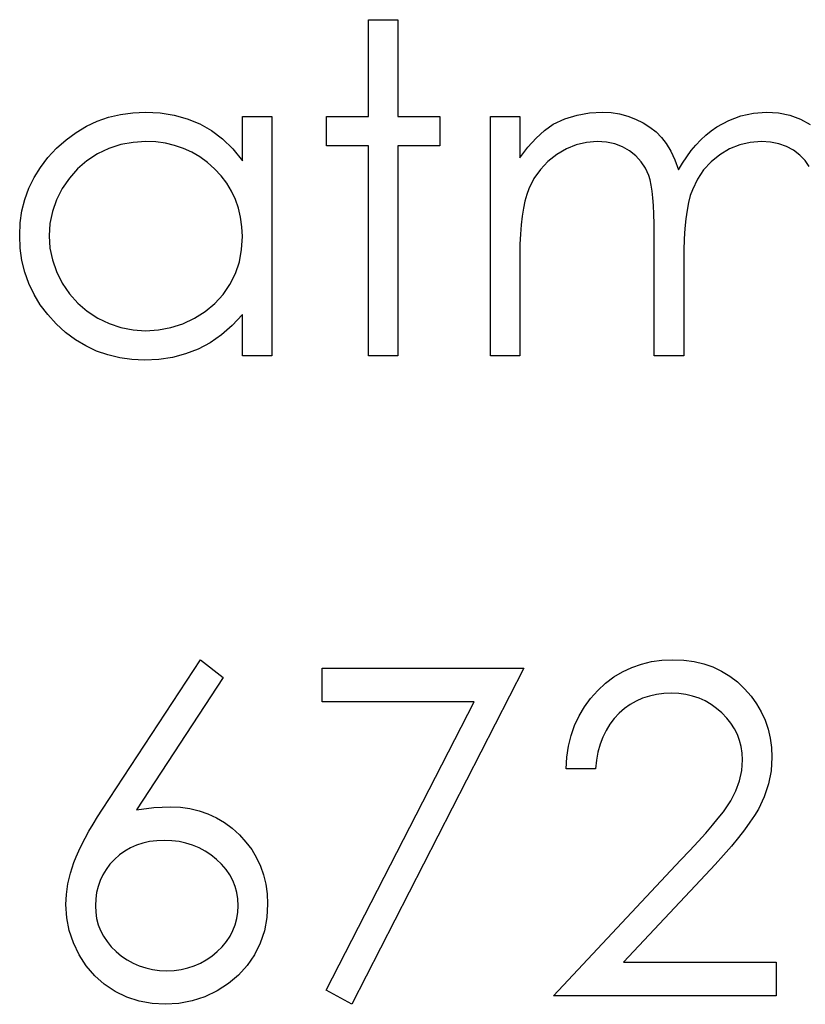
# Model space of a CAD drawing. Header units: inches. Extents: x 1687 to 2505, y -239 to -56.
# Tile 218 of 256: x 1859.006 to 1859.336, y -89.509 to -89.095. Entities that reach past the tile are written whole.
import ezdxf

# ---------------------------------------------------------------- set-up
doc = ezdxf.new("R2010")
doc.units = ezdxf.units.IN
doc.header["$LTSCALE"] = 0.5
doc.header["$MEASUREMENT"] = 0

msp = doc.modelspace()

# ---------------------------------------------------------------- linework, layer by layer
at = {"color": 7, "linetype": 'Continuous'}
for p, q in [((1859.15274, -89.09502), (1859.1651, -89.09502)), ((1859.15274, -89.13565), (1859.15274, -89.09502)), ((1859.1651, -89.09502), (1859.1651, -89.13565)), ((1859.04351, -89.13601), (1859.04848, -89.13482)), ((1859.04848, -89.13482), (1859.05364, -89.13413)), ((1859.05364, -89.13413), (1859.059, -89.13388)), ((1859.059, -89.13388), (1859.06515, -89.13419)), ((1859.06515, -89.13419), (1859.07101, -89.1351)), ((1859.07101, -89.1351), (1859.07655, -89.13664)), ((1859.2353, -89.13675), (1859.24043, -89.13515)), ((1859.24043, -89.13515), (1859.24568, -89.13422)), ((1859.24568, -89.13422), (1859.25106, -89.13388)), ((1859.25106, -89.13388), (1859.2547, -89.13408)), ((1859.2547, -89.13408), (1859.25824, -89.1346)), ((1859.25824, -89.1346), (1859.26169, -89.13551)), ((1859.30414, -89.13739), (1859.30928, -89.13543)), ((1859.30928, -89.13543), (1859.31455, -89.13427)), ((1859.31455, -89.13427), (1859.32004, -89.13388)), ((1859.32004, -89.13388), (1859.32509, -89.13422)), ((1859.32509, -89.13422), (1859.32984, -89.13518)), ((1859.32984, -89.13518), (1859.33428, -89.13684)), ((1859.03415, -89.13982), (1859.03874, -89.13769)), ((1859.03874, -89.13769), (1859.04351, -89.13601)), ((1859.07655, -89.13664), (1859.0818, -89.13877)), ((1859.0818, -89.13877), (1859.08674, -89.14156)), ((1859.09974, -89.15428), (1859.09974, -89.13565)), ((1859.09974, -89.13565), (1859.11211, -89.13565)), ((1859.11211, -89.13565), (1859.11211, -89.23635)), ((1859.13507, -89.14802), (1859.13507, -89.13565)), ((1859.13507, -89.13565), (1859.15274, -89.13565)), ((1859.1651, -89.13565), (1859.18277, -89.13565)), ((1859.18277, -89.13565), (1859.18277, -89.14802)), ((1859.20397, -89.13565), (1859.21634, -89.13565)), ((1859.20397, -89.23635), (1859.20397, -89.13565)), ((1859.21634, -89.13565), (1859.21634, -89.15315)), ((1859.22674, -89.14156), (1859.2303, -89.13899)), ((1859.2303, -89.13899), (1859.2353, -89.13675)), ((1859.26169, -89.13551), (1859.26503, -89.13678)), ((1859.26503, -89.13678), (1859.2682, -89.13836)), ((1859.2682, -89.13836), (1859.27105, -89.14015)), ((1859.29923, -89.14009), (1859.30414, -89.13739)), ((1859.33428, -89.13684), (1859.33843, -89.13913)), ((1859.0256, -89.14553), (1859.02979, -89.14244)), ((1859.02979, -89.14244), (1859.03415, -89.13982)), ((1859.08674, -89.14156), (1859.0914, -89.14509)), ((1859.22324, -89.14476), (1859.22674, -89.14156)), ((1859.27105, -89.14015), (1859.27361, -89.14219)), ((1859.27361, -89.14219), (1859.27585, -89.14448)), ((1859.29244, -89.14553), (1859.29459, -89.14355)), ((1859.29459, -89.14355), (1859.29685, -89.14172)), ((1859.29685, -89.14172), (1859.29923, -89.14009)), ((1859.02162, -89.14909), (1859.0256, -89.14553)), ((1859.04856, -89.14755), (1859.0436, -89.14918)), ((1859.05375, -89.14658), (1859.04856, -89.14755)), ((1859.05916, -89.14625), (1859.05375, -89.14658)), ((1859.06336, -89.14642), (1859.05916, -89.14625)), ((1859.06739, -89.14697), (1859.06336, -89.14642)), ((1859.07125, -89.14785), (1859.06739, -89.14697)), ((1859.07495, -89.14912), (1859.07125, -89.14785)), ((1859.0914, -89.14509), (1859.09571, -89.14931)), ((1859.21976, -89.14862), (1859.22324, -89.14476)), ((1859.2401, -89.1476), (1859.23591, -89.14929)), ((1859.24444, -89.14658), (1859.2401, -89.1476)), ((1859.24891, -89.14625), (1859.24444, -89.14658)), ((1859.25272, -89.1465), (1859.24891, -89.14625)), ((1859.25625, -89.14722), (1859.25272, -89.1465)), ((1859.25954, -89.14846), (1859.25625, -89.14722)), ((1859.27585, -89.14448), (1859.27786, -89.14713)), ((1859.27786, -89.14713), (1859.27977, -89.15031)), ((1859.28841, -89.15006), (1859.29037, -89.14771)), ((1859.29037, -89.14771), (1859.29244, -89.14553)), ((1859.30878, -89.14763), (1859.3045, -89.14934)), ((1859.31322, -89.14658), (1859.30878, -89.14763)), ((1859.31789, -89.14625), (1859.31322, -89.14658)), ((1859.3217, -89.14647), (1859.31789, -89.14625)), ((1859.3252, -89.14716), (1859.3217, -89.14647)), ((1859.32846, -89.14832), (1859.3252, -89.14716)), ((1859.01798, -89.15299), (1859.02162, -89.14909)), ((1859.03882, -89.15144), (1859.0344, -89.15428)), ((1859.0436, -89.14918), (1859.03882, -89.15144)), ((1859.07846, -89.15072), (1859.07495, -89.14912)), ((1859.08183, -89.15268), (1859.07846, -89.15072)), ((1859.09571, -89.14931), (1859.09974, -89.15428)), ((1859.15274, -89.14802), (1859.13507, -89.14802)), ((1859.15274, -89.23635), (1859.15274, -89.14802)), ((1859.18277, -89.14802), (1859.1651, -89.14802)), ((1859.1651, -89.14802), (1859.1651, -89.23635)), ((1859.21634, -89.15315), (1859.21976, -89.14862)), ((1859.23188, -89.15163), (1859.22818, -89.15456)), ((1859.23591, -89.14929), (1859.23188, -89.15163)), ((1859.26252, -89.15017), (1859.25954, -89.14846)), ((1859.26517, -89.15227), (1859.26252, -89.15017)), ((1859.27977, -89.15031), (1859.28151, -89.15398)), ((1859.28653, -89.1526), (1859.28841, -89.15006)), ((1859.30044, -89.15177), (1859.29674, -89.15475)), ((1859.3045, -89.14934), (1859.30044, -89.15177)), ((1859.33141, -89.14992), (1859.32846, -89.14832)), ((1859.33404, -89.15191), (1859.33141, -89.14992)), ((1859.33624, -89.15417), (1859.33404, -89.15191)), ((1859.01483, -89.1571), (1859.01798, -89.15299)), ((1859.0344, -89.15428), (1859.03046, -89.15768)), ((1859.085, -89.15503), (1859.08183, -89.15268)), ((1859.08801, -89.15771), (1859.085, -89.15503)), ((1859.22818, -89.15456), (1859.22498, -89.15795)), ((1859.2674, -89.1547), (1859.26517, -89.15227)), ((1859.2692, -89.15746), (1859.2674, -89.1547)), ((1859.28151, -89.15398), (1859.28311, -89.1582)), ((1859.28311, -89.1582), (1859.28476, -89.1553)), ((1859.28476, -89.1553), (1859.28653, -89.1526)), ((1859.29674, -89.15475), (1859.2936, -89.1582)), ((1859.33804, -89.15677), (1859.33624, -89.15417)), ((1859.01218, -89.16138), (1859.01483, -89.1571)), ((1859.03046, -89.15768), (1859.02698, -89.16157)), ((1859.09077, -89.16066), (1859.08801, -89.15771)), ((1859.22498, -89.15795), (1859.2223, -89.16179)), ((1859.27055, -89.16055), (1859.2692, -89.15746)), ((1859.2936, -89.1582), (1859.29098, -89.16212)), ((1859.01, -89.16585), (1859.01218, -89.16138)), ((1859.02698, -89.16157), (1859.02397, -89.16601)), ((1859.09314, -89.16378), (1859.09077, -89.16066)), ((1859.09516, -89.16709), (1859.09314, -89.16378)), ((1859.2223, -89.16179), (1859.22015, -89.16612)), ((1859.2711, -89.16234), (1859.27055, -89.16055)), ((1859.27157, -89.16452), (1859.2711, -89.16234)), ((1859.29098, -89.16212), (1859.28888, -89.16648)), ((1859.00829, -89.17054), (1859.01, -89.16585)), ((1859.02397, -89.16601), (1859.02157, -89.17076)), ((1859.09681, -89.17057), (1859.09516, -89.16709)), ((1859.21926, -89.16855), (1859.21849, -89.17126)), ((1859.22015, -89.16612), (1859.21926, -89.16855)), ((1859.27196, -89.16704), (1859.27157, -89.16452)), ((1859.27229, -89.16993), (1859.27196, -89.16704)), ((1859.28888, -89.16648), (1859.28802, -89.16897)), ((1859.00708, -89.1754), (1859.00829, -89.17054)), ((1859.02157, -89.17076), (1859.01986, -89.17568)), ((1859.09808, -89.17421), (1859.09681, -89.17057)), ((1859.21849, -89.17126), (1859.21783, -89.1743)), ((1859.27254, -89.17319), (1859.27229, -89.16993)), ((1859.28728, -89.17184), (1859.28667, -89.1751)), ((1859.28802, -89.16897), (1859.28728, -89.17184)), ((1859.00636, -89.18048), (1859.00708, -89.1754)), ((1859.01986, -89.17568), (1859.01881, -89.1807)), ((1859.09899, -89.17805), (1859.09808, -89.17421)), ((1859.21783, -89.1743), (1859.2173, -89.17764)), ((1859.27273, -89.17681), (1859.27254, -89.17319)), ((1859.27284, -89.18081), (1859.27273, -89.17681)), ((1859.28667, -89.1751), (1859.28614, -89.17874)), ((1859.00611, -89.18572), (1859.00636, -89.18048)), ((1859.01881, -89.1807), (1859.01848, -89.18586)), ((1859.09955, -89.18205), (1859.09899, -89.17805)), ((1859.2173, -89.17764), (1859.21686, -89.18125)), ((1859.27287, -89.18514), (1859.27284, -89.18081)), ((1859.28614, -89.17874), (1859.28576, -89.18277)), ((1859.09974, -89.18622), (1859.09955, -89.18205)), ((1859.21686, -89.18125), (1859.21658, -89.1852)), ((1859.28576, -89.18277), (1859.28545, -89.18719)), ((1859.00636, -89.19108), (1859.00611, -89.18572)), ((1859.01848, -89.18586), (1859.01884, -89.191)), ((1859.09941, -89.19169), (1859.09974, -89.18622)), ((1859.21658, -89.1852), (1859.21639, -89.18942)), ((1859.27287, -89.23635), (1859.27287, -89.18514)), ((1859.28545, -89.18719), (1859.28529, -89.19199)), ((1859.00708, -89.19624), (1859.00636, -89.19108)), ((1859.01884, -89.191), (1859.01986, -89.19602)), ((1859.09844, -89.19685), (1859.09941, -89.19169)), ((1859.21639, -89.18942), (1859.21634, -89.19398)), ((1859.28529, -89.19199), (1859.28523, -89.19718)), ((1859.00826, -89.20118), (1859.00708, -89.19624)), ((1859.01986, -89.19602), (1859.0216, -89.20093)), ((1859.09679, -89.20176), (1859.09844, -89.19685)), ((1859.21634, -89.19398), (1859.21634, -89.23635)), ((1859.28523, -89.19718), (1859.28523, -89.23635)), ((1859.00995, -89.20593), (1859.00826, -89.20118)), ((1859.0216, -89.20093), (1859.02402, -89.20574)), ((1859.02402, -89.20574), (1859.02706, -89.21021)), ((1859.0945, -89.20637), (1859.09679, -89.20176)), ((1859.01213, -89.21048), (1859.00995, -89.20593)), ((1859.0916, -89.21059), (1859.0945, -89.20637)), ((1859.01475, -89.21482), (1859.01213, -89.21048)), ((1859.02706, -89.21021), (1859.03054, -89.21415)), ((1859.08817, -89.21438), (1859.0916, -89.21059)), ((1859.01787, -89.21893), (1859.01475, -89.21482)), ((1859.03054, -89.21415), (1859.03451, -89.21758)), ((1859.03451, -89.21758), (1859.03896, -89.22048)), ((1859.07959, -89.22053), (1859.08414, -89.21769)), ((1859.08414, -89.21769), (1859.08817, -89.21438)), ((1859.02149, -89.22285), (1859.01787, -89.21893)), ((1859.03896, -89.22048), (1859.04373, -89.22279)), ((1859.07468, -89.22282), (1859.07959, -89.22053)), ((1859.09974, -89.21893), (1859.09546, -89.22357)), ((1859.09974, -89.23635), (1859.09974, -89.21893)), ((1859.02543, -89.22644), (1859.02149, -89.22285)), ((1859.02957, -89.22953), (1859.02543, -89.22644)), ((1859.04373, -89.22279), (1859.04867, -89.22442)), ((1859.04867, -89.22442), (1859.05378, -89.22542)), ((1859.05378, -89.22542), (1859.05905, -89.22575)), ((1859.05905, -89.22575), (1859.06441, -89.22542)), ((1859.06441, -89.22542), (1859.06963, -89.22445)), ((1859.06963, -89.22445), (1859.07468, -89.22282)), ((1859.09546, -89.22357), (1859.09096, -89.22754)), ((1859.03393, -89.23215), (1859.02957, -89.22953)), ((1859.09096, -89.22754), (1859.08616, -89.23085)), ((1859.03846, -89.2343), (1859.03393, -89.23215)), ((1859.04321, -89.23596), (1859.03846, -89.2343)), ((1859.08114, -89.2335), (1859.07586, -89.23552)), ((1859.08616, -89.23085), (1859.08114, -89.2335)), ((1859.04815, -89.23715), (1859.04321, -89.23596)), ((1859.05328, -89.23787), (1859.04815, -89.23715)), ((1859.05861, -89.23811), (1859.05328, -89.23787)), ((1859.0646, -89.23784), (1859.05861, -89.23811)), ((1859.07037, -89.23695), (1859.0646, -89.23784)), ((1859.07586, -89.23552), (1859.07037, -89.23695)), ((1859.11211, -89.23635), (1859.09974, -89.23635)), ((1859.1651, -89.23635), (1859.15274, -89.23635)), ((1859.21634, -89.23635), (1859.20397, -89.23635)), ((1859.28523, -89.23635), (1859.27287, -89.23635)), ((1859.04095, -89.42693), (1859.08207, -89.36405)), ((1859.08207, -89.36405), (1859.0916, -89.37153)), ((1859.2634, -89.36728), (1859.26746, -89.36587)), ((1859.26746, -89.36587), (1859.27168, -89.36485)), ((1859.27168, -89.36485), (1859.2761, -89.36424)), ((1859.2761, -89.36424), (1859.28071, -89.36405)), ((1859.28071, -89.36405), (1859.28523, -89.36424)), ((1859.28523, -89.36424), (1859.28957, -89.36482)), ((1859.28957, -89.36482), (1859.29365, -89.36576)), ((1859.29365, -89.36576), (1859.29754, -89.36708)), ((1859.29754, -89.36708), (1859.30119, -89.36882)), ((1859.1333, -89.36758), (1859.2181, -89.36758)), ((1859.13331, -89.38171), (1859.13331, -89.36758)), ((1859.2181, -89.36758), (1859.14567, -89.50891)), ((1859.25239, -89.37393), (1859.25589, -89.37131)), ((1859.25589, -89.37131), (1859.25956, -89.3691)), ((1859.25956, -89.3691), (1859.2634, -89.36728)), ((1859.30119, -89.36882), (1859.30461, -89.37092)), ((1859.30461, -89.37092), (1859.30784, -89.37338)), ((1859.0916, -89.37153), (1859.05519, -89.4272)), ((1859.2491, -89.37697), (1859.25239, -89.37393)), ((1859.30784, -89.37338), (1859.31082, -89.37625)), ((1859.24609, -89.38031), (1859.2491, -89.37697)), ((1859.2708, -89.37937), (1859.26798, -89.38028)), ((1859.27375, -89.3787), (1859.2708, -89.37937)), ((1859.27684, -89.37832), (1859.27375, -89.3787)), ((1859.28007, -89.37818), (1859.27684, -89.37832)), ((1859.28316, -89.37832), (1859.28007, -89.37818)), ((1859.28612, -89.3787), (1859.28316, -89.37832)), ((1859.28893, -89.37934), (1859.28612, -89.3787)), ((1859.29167, -89.38025), (1859.28893, -89.37934)), ((1859.31082, -89.37625), (1859.31353, -89.37937)), ((1859.31353, -89.37937), (1859.31585, -89.38262)), ((1859.19718, -89.38171), (1859.13331, -89.38171)), ((1859.13499, -89.50303), (1859.19718, -89.38171)), ((1859.24347, -89.38387), (1859.24609, -89.38031)), ((1859.26276, -89.38287), (1859.26036, -89.38458)), ((1859.2653, -89.38144), (1859.26276, -89.38287)), ((1859.26798, -89.38028), (1859.2653, -89.38144)), ((1859.29426, -89.38141), (1859.29167, -89.38025)), ((1859.29672, -89.38282), (1859.29426, -89.38141)), ((1859.29906, -89.3845), (1859.29672, -89.38282)), ((1859.31585, -89.38262), (1859.31783, -89.38602)), ((1859.23938, -89.39168), (1859.24123, -89.38768)), ((1859.24123, -89.38768), (1859.24347, -89.38387)), ((1859.2581, -89.38654), (1859.25603, -89.38872)), ((1859.26036, -89.38458), (1859.2581, -89.38654)), ((1859.3013, -89.38643), (1859.29906, -89.3845)), ((1859.30334, -89.38856), (1859.3013, -89.38643)), ((1859.31783, -89.38602), (1859.31946, -89.38953)), ((1859.23789, -89.39593), (1859.23938, -89.39168)), ((1859.25421, -89.39113), (1859.25261, -89.39375)), ((1859.25603, -89.38872), (1859.25421, -89.39113)), ((1859.30508, -89.39077), (1859.30334, -89.38856)), ((1859.30657, -89.39306), (1859.30508, -89.39077)), ((1859.31946, -89.38953), (1859.3207, -89.3932)), ((1859.23682, -89.40037), (1859.23789, -89.39593)), ((1859.25261, -89.39375), (1859.25123, -89.39656)), ((1859.30781, -89.39549), (1859.30657, -89.39306)), ((1859.30875, -89.398), (1859.30781, -89.39549)), ((1859.3207, -89.3932), (1859.32161, -89.39701)), ((1859.25009, -89.3996), (1859.24921, -89.40286)), ((1859.25123, -89.39656), (1859.25009, -89.3996)), ((1859.30941, -89.40059), (1859.30875, -89.398)), ((1859.32161, -89.39701), (1859.32214, -89.40093)), ((1859.2361, -89.40507), (1859.23682, -89.40037)), ((1859.24921, -89.40286), (1859.24855, -89.40631)), ((1859.30983, -89.4033), (1859.30941, -89.40059)), ((1859.30997, -89.40611), (1859.30983, -89.4033)), ((1859.32214, -89.40093), (1859.32233, -89.40501)), ((1859.23577, -89.40998), (1859.2361, -89.40507)), ((1859.24855, -89.40631), (1859.24814, -89.40998)), ((1859.30966, -89.41059), (1859.30997, -89.40611)), ((1859.32233, -89.40501), (1859.32197, -89.41075)), ((1859.24814, -89.40998), (1859.23577, -89.40998)), ((1859.30875, -89.41492), (1859.30966, -89.41059)), ((1859.32197, -89.41075), (1859.3209, -89.4163)), ((1859.30721, -89.41917), (1859.30875, -89.41492)), ((1859.3209, -89.4163), (1859.31913, -89.42166)), ((1859.30505, -89.42331), (1859.30721, -89.41917)), ((1859.30365, -89.42549), (1859.30505, -89.42331)), ((1859.31913, -89.42166), (1859.31662, -89.42684)), ((1859.03888, -89.43013), (1859.04095, -89.42693)), ((1859.05519, -89.4272), (1859.06248, -89.42621)), ((1859.06248, -89.42621), (1859.06946, -89.42588)), ((1859.06946, -89.42588), (1859.07366, -89.42607)), ((1859.07366, -89.42607), (1859.07769, -89.42662)), ((1859.07769, -89.42662), (1859.08155, -89.42753)), ((1859.08155, -89.42753), (1859.08525, -89.42883)), ((1859.08525, -89.42883), (1859.08878, -89.43049)), ((1859.29978, -89.43065), (1859.30191, -89.42795)), ((1859.30191, -89.42795), (1859.30365, -89.42549)), ((1859.31662, -89.42684), (1859.31502, -89.42949)), ((1859.0352, -89.43617), (1859.03694, -89.43322)), ((1859.03694, -89.43322), (1859.03888, -89.43013)), ((1859.08878, -89.43049), (1859.09218, -89.4325)), ((1859.09218, -89.4325), (1859.09538, -89.43491)), ((1859.29732, -89.43366), (1859.29978, -89.43065)), ((1859.31309, -89.43239), (1859.31082, -89.43551)), ((1859.31502, -89.42949), (1859.31309, -89.43239)), ((1859.0336, -89.43905), (1859.0352, -89.43617)), ((1859.09538, -89.43491), (1859.09844, -89.43767)), ((1859.29133, -89.44045), (1859.29451, -89.43692)), ((1859.29451, -89.43692), (1859.29732, -89.43366)), ((1859.31082, -89.43551), (1859.30823, -89.43882)), ((1859.0322, -89.44178), (1859.0336, -89.43905)), ((1859.05789, -89.44114), (1859.05519, -89.442)), ((1859.06074, -89.44051), (1859.05789, -89.44114)), ((1859.06372, -89.44015), (1859.06074, -89.44051)), ((1859.06686, -89.44001), (1859.06372, -89.44015)), ((1859.07004, -89.44015), (1859.06686, -89.44001)), ((1859.07308, -89.44051), (1859.07004, -89.44015)), ((1859.076, -89.44114), (1859.07308, -89.44051)), ((1859.07882, -89.442), (1859.076, -89.44114)), ((1859.09844, -89.43767), (1859.10123, -89.4407)), ((1859.10123, -89.4407), (1859.10366, -89.4439)), ((1859.2878, -89.44426), (1859.29133, -89.44045)), ((1859.30823, -89.43882), (1859.30527, -89.44241)), ((1859.02985, -89.44688), (1859.03093, -89.44437)), ((1859.03093, -89.44437), (1859.0322, -89.44178)), ((1859.05028, -89.44451), (1859.04804, -89.44614)), ((1859.05265, -89.44313), (1859.05028, -89.44451)), ((1859.05519, -89.442), (1859.05265, -89.44313)), ((1859.08149, -89.44313), (1859.07882, -89.442)), ((1859.08406, -89.44451), (1859.08149, -89.44313)), ((1859.08652, -89.44614), (1859.08406, -89.44451)), ((1859.10366, -89.4439), (1859.1057, -89.44727)), ((1859.28391, -89.44835), (1859.2878, -89.44426)), ((1859.30527, -89.44241), (1859.30202, -89.44619)), ((1859.02745, -89.45384), (1859.02891, -89.44926)), ((1859.02891, -89.44926), (1859.02985, -89.44688)), ((1859.04594, -89.44802), (1859.04406, -89.45006)), ((1859.04804, -89.44614), (1859.04594, -89.44802)), ((1859.08886, -89.44802), (1859.08652, -89.44614)), ((1859.09099, -89.45006), (1859.08886, -89.44802)), ((1859.1057, -89.44727), (1859.10736, -89.4508)), ((1859.23047, -89.50538), (1859.28391, -89.44835)), ((1859.30202, -89.44619), (1859.2984, -89.4502)), ((1859.0264, -89.45831), (1859.02745, -89.45384)), ((1859.04244, -89.45224), (1859.04106, -89.4545)), ((1859.04406, -89.45006), (1859.04244, -89.45224)), ((1859.09284, -89.45224), (1859.09099, -89.45006)), ((1859.09441, -89.4545), (1859.09284, -89.45224)), ((1859.10736, -89.4508), (1859.10866, -89.45453)), ((1859.2984, -89.4502), (1859.29445, -89.45445)), ((1859.03992, -89.45688), (1859.03904, -89.45936)), ((1859.04106, -89.4545), (1859.03992, -89.45688)), ((1859.09571, -89.45688), (1859.09441, -89.4545)), ((1859.0967, -89.45936), (1859.09571, -89.45688)), ((1859.10866, -89.45453), (1859.10959, -89.45842)), ((1859.29445, -89.45445), (1859.25998, -89.49124)), ((1859.02576, -89.4627), (1859.0264, -89.45831)), ((1859.03841, -89.46196), (1859.03805, -89.46463)), ((1859.03904, -89.45936), (1859.03841, -89.46196)), ((1859.09739, -89.46196), (1859.0967, -89.45936)), ((1859.09784, -89.46463), (1859.09739, -89.46196)), ((1859.10959, -89.45842), (1859.11015, -89.46248)), ((1859.02554, -89.46695), (1859.02576, -89.4627)), ((1859.03805, -89.46463), (1859.03791, -89.46745)), ((1859.09797, -89.46745), (1859.09784, -89.46463)), ((1859.11015, -89.46248), (1859.11034, -89.4667)), ((1859.0259, -89.4725), (1859.02554, -89.46695)), ((1859.03791, -89.46745), (1859.03805, -89.47024)), ((1859.03805, -89.47024), (1859.03846, -89.47289)), ((1859.09742, -89.47289), (1859.09784, -89.47024)), ((1859.09784, -89.47024), (1859.09797, -89.46745)), ((1859.11034, -89.4667), (1859.11001, -89.47247)), ((1859.02692, -89.47788), (1859.0259, -89.4725)), ((1859.03846, -89.47289), (1859.03915, -89.47548)), ((1859.09673, -89.47548), (1859.09742, -89.47289)), ((1859.11001, -89.47247), (1859.10896, -89.47797)), ((1859.02866, -89.48307), (1859.02692, -89.47788)), ((1859.03915, -89.47548), (1859.04012, -89.47794)), ((1859.04012, -89.47794), (1859.04133, -89.48031)), ((1859.09452, -89.48031), (1859.09577, -89.47794)), ((1859.09577, -89.47794), (1859.09673, -89.47548)), ((1859.10896, -89.47797), (1859.10725, -89.48316)), ((1859.03106, -89.48812), (1859.02866, -89.48307)), ((1859.04133, -89.48031), (1859.04285, -89.48255)), ((1859.04285, -89.48255), (1859.04462, -89.48473)), ((1859.09124, -89.48473), (1859.09303, -89.48255)), ((1859.09303, -89.48255), (1859.09452, -89.48031)), ((1859.04462, -89.48473), (1859.04669, -89.48677)), ((1859.04669, -89.48677), (1859.04895, -89.48865)), ((1859.0869, -89.48865), (1859.08917, -89.48677)), ((1859.08917, -89.48677), (1859.09124, -89.48473)), ((1859.10725, -89.48316), (1859.10482, -89.4881)), ((1859.03407, -89.49279), (1859.03106, -89.48812)), ((1859.04895, -89.48865), (1859.05132, -89.49028)), ((1859.05132, -89.49028), (1859.05381, -89.49166)), ((1859.08207, -89.49166), (1859.08456, -89.49028)), ((1859.08456, -89.49028), (1859.0869, -89.48865)), ((1859.10482, -89.4881), (1859.10178, -89.49262)), ((1859.25998, -89.49124), (1859.3241, -89.49124)), ((1859.3241, -89.49124), (1859.3241, -89.50538)), ((1859.03763, -89.4969), (1859.03407, -89.49279)), ((1859.05381, -89.49166), (1859.0564, -89.49276)), ((1859.0564, -89.49276), (1859.05911, -89.49364)), ((1859.05911, -89.49364), (1859.06195, -89.49428)), ((1859.06195, -89.49428), (1859.06488, -89.49464)), ((1859.06488, -89.49464), (1859.06794, -89.49478)), ((1859.06794, -89.49478), (1859.07101, -89.49464)), ((1859.07101, -89.49464), (1859.07393, -89.49428)), ((1859.07393, -89.49428), (1859.07677, -89.49364)), ((1859.07677, -89.49364), (1859.07948, -89.49276)), ((1859.07948, -89.49276), (1859.08207, -89.49166)), ((1859.10178, -89.49262), (1859.09814, -89.49665)), ((1859.04169, -89.50046), (1859.03763, -89.4969)), ((1859.09814, -89.49665), (1859.09394, -89.50021)), ((1859.04627, -89.50347), (1859.04169, -89.50046)), ((1859.05121, -89.50585), (1859.04627, -89.50347)), ((1859.08914, -89.50328), (1859.08398, -89.50573)), ((1859.09394, -89.50021), (1859.08914, -89.50328)), ((1859.14567, -89.50891), (1859.13499, -89.50303)), ((1859.05638, -89.50756), (1859.05121, -89.50585)), ((1859.06173, -89.50858), (1859.05638, -89.50756)), ((1859.0786, -89.5075), (1859.07305, -89.50855)), ((1859.08398, -89.50573), (1859.0786, -89.5075)), ((1859.3241, -89.50538), (1859.23047, -89.50538)), ((1859.06728, -89.50891), (1859.06173, -89.50858)), ((1859.07305, -89.50855), (1859.06728, -89.50891))]:
    msp.add_line(p, q, dxfattribs=at)

doc.saveas('drawing.dxf')
